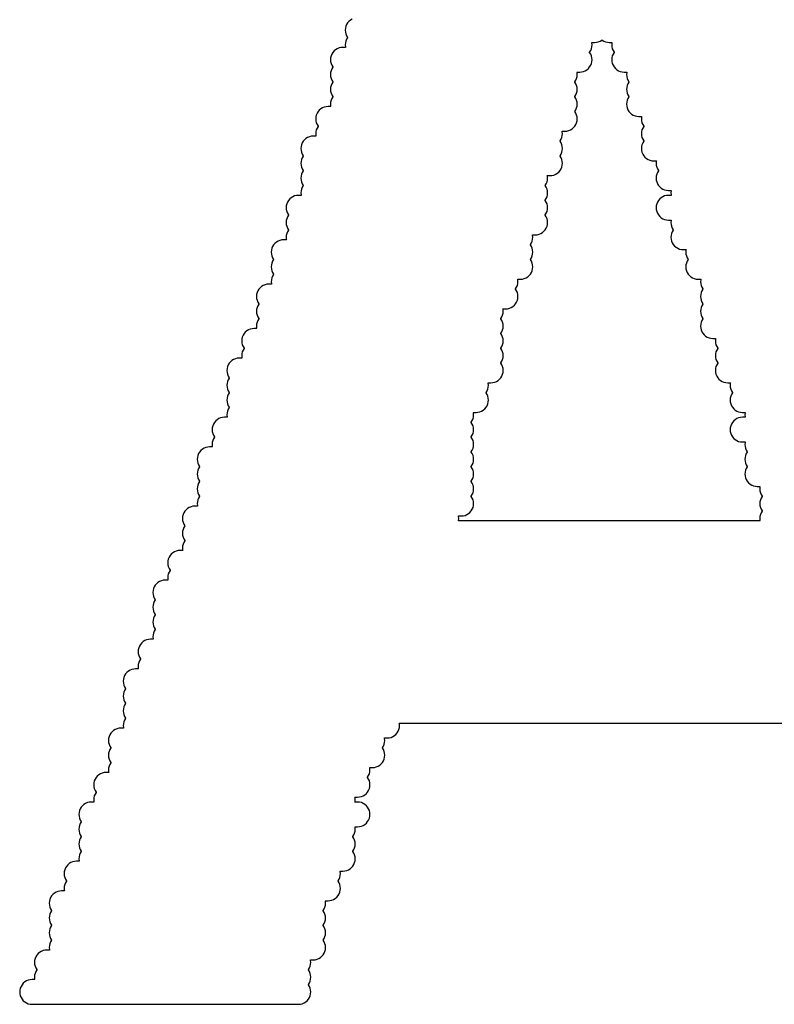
# Model space of a CAD drawing. Extents: x -0.28 to 1.53, y -0.26 to 1.53.
# Tile 25 of 45: x 1.2007 to 1.2313, y 1.4274 to 1.4673. Entities that reach past the tile are written whole.
import ezdxf

# ---------------------------------------------------------------- set-up
doc = ezdxf.new("R2010")
doc.units = 0
doc.header["$MEASUREMENT"] = 0
doc.layers.add('SLK-NS', color=7, linetype='CONTINUOUS')

msp = doc.modelspace()

# ---------------------------------------------------------------- linework, layer by layer
at = {"layer": 'SLK-NS'}
msp.add_lwpolyline([(1.214173, 1.467346), (1.214106, 1.467305), (1.214046, 1.467254), (1.213995, 1.467194), (1.213954, 1.467127), (1.213924, 1.467055), (1.213906, 1.466978), (1.2139, 1.4669), (1.213906, 1.466822), (1.213924, 1.466745), (1.213954, 1.466673), (1.213995, 1.466606), (1.214, 1.4666), (1.213995, 1.466594), (1.213954, 1.466527), (1.213924, 1.466455), (1.213906, 1.466378), (1.2139, 1.4663), (1.213906, 1.466222), (1.213911, 1.4662), (1.2138, 1.4662), (1.213722, 1.466194), (1.213645, 1.466176), (1.213573, 1.466146), (1.213506, 1.466105), (1.213446, 1.466054), (1.213395, 1.465994), (1.213354, 1.465927), (1.213324, 1.465855), (1.213306, 1.465778), (1.2133, 1.4657), (1.213306, 1.465622), (1.213324, 1.465545), (1.213354, 1.465473), (1.213395, 1.465406), (1.2134, 1.4654), (1.213395, 1.465394), (1.213354, 1.465327), (1.213324, 1.465255), (1.213306, 1.465178), (1.2133, 1.4651), (1.213306, 1.465022), (1.213324, 1.464945), (1.213354, 1.464873), (1.213395, 1.464806), (1.2134, 1.4648), (1.213395, 1.464794), (1.213354, 1.464727), (1.213324, 1.464655), (1.213306, 1.464578), (1.2133, 1.4645), (1.213306, 1.464422), (1.213324, 1.464345), (1.213354, 1.464273), (1.213395, 1.464206), (1.2134, 1.4642), (1.213395, 1.464194), (1.213354, 1.464127), (1.213324, 1.464055), (1.213306, 1.463978), (1.2133, 1.4639), (1.213306, 1.463822), (1.213311, 1.4638), (1.2132, 1.4638), (1.213122, 1.463794), (1.213045, 1.463776), (1.212973, 1.463746), (1.212906, 1.463705), (1.212846, 1.463654), (1.212795, 1.463594), (1.212754, 1.463527), (1.212724, 1.463455), (1.212706, 1.463378), (1.2127, 1.4633), (1.212706, 1.463222), (1.212724, 1.463145), (1.212754, 1.463073), (1.212795, 1.463006), (1.2128, 1.463), (1.212795, 1.462994), (1.212754, 1.462927), (1.212724, 1.462855), (1.212706, 1.462778), (1.2127, 1.4627), (1.212706, 1.462622), (1.212711, 1.4626), (1.2126, 1.4626), (1.212522, 1.462594), (1.212445, 1.462576), (1.212373, 1.462546), (1.212306, 1.462505), (1.212246, 1.462454), (1.212195, 1.462394), (1.212154, 1.462327), (1.212124, 1.462255), (1.212106, 1.462178), (1.2121, 1.4621), (1.212106, 1.462022), (1.212124, 1.461945), (1.212154, 1.461873), (1.212195, 1.461806), (1.2122, 1.4618), (1.212195, 1.461794), (1.212154, 1.461727), (1.212124, 1.461655), (1.212106, 1.461578), (1.2121, 1.4615), (1.212106, 1.461422), (1.212124, 1.461345), (1.212154, 1.461273), (1.212195, 1.461206), (1.2122, 1.4612), (1.212195, 1.461194), (1.212154, 1.461127), (1.212124, 1.461055), (1.212106, 1.460978), (1.2121, 1.4609), (1.212106, 1.460822), (1.212124, 1.460745), (1.212154, 1.460673), (1.212195, 1.460606), (1.2122, 1.4606), (1.212195, 1.460594), (1.212154, 1.460527), (1.212124, 1.460455), (1.212106, 1.460378), (1.2121, 1.4603), (1.212106, 1.460222), (1.212111, 1.4602), (1.212, 1.4602), (1.211922, 1.460194), (1.211845, 1.460176), (1.211773, 1.460146), (1.211706, 1.460105), (1.211646, 1.460054), (1.211595, 1.459994), (1.211554, 1.459927), (1.211524, 1.459855), (1.211506, 1.459778), (1.2115, 1.4597), (1.211506, 1.459622), (1.211524, 1.459545), (1.211554, 1.459473), (1.211595, 1.459406), (1.2116, 1.4594), (1.211595, 1.459394), (1.211554, 1.459327), (1.211524, 1.459255), (1.211506, 1.459178), (1.2115, 1.4591), (1.211506, 1.459022), (1.211524, 1.458945), (1.211554, 1.458873), (1.211595, 1.458806), (1.2116, 1.4588), (1.211595, 1.458794), (1.211554, 1.458727), (1.211524, 1.458655), (1.211506, 1.458578), (1.2115, 1.4585), (1.211506, 1.458422), (1.211511, 1.4584), (1.2114, 1.4584), (1.211322, 1.458394), (1.211245, 1.458376), (1.211173, 1.458346), (1.211106, 1.458305), (1.211046, 1.458254), (1.210995, 1.458194), (1.210954, 1.458127), (1.210924, 1.458055), (1.210906, 1.457978), (1.2109, 1.4579), (1.210906, 1.457822), (1.210924, 1.457745), (1.210954, 1.457673), (1.210995, 1.457606), (1.211, 1.4576), (1.210995, 1.457594), (1.210954, 1.457527), (1.210924, 1.457455), (1.210906, 1.457378), (1.2109, 1.4573), (1.210906, 1.457222), (1.210924, 1.457145), (1.210954, 1.457073), (1.210995, 1.457006), (1.211, 1.457), (1.210995, 1.456994), (1.210954, 1.456927), (1.210924, 1.456855), (1.210906, 1.456778), (1.2109, 1.4567), (1.210906, 1.456622), (1.210911, 1.4566), (1.2108, 1.4566), (1.210722, 1.456594), (1.210645, 1.456576), (1.210573, 1.456546), (1.210506, 1.456505), (1.210446, 1.456454), (1.210395, 1.456394), (1.210354, 1.456327), (1.210324, 1.456255), (1.210306, 1.456178), (1.2103, 1.4561), (1.210306, 1.456022), (1.210324, 1.455945), (1.210354, 1.455873), (1.210395, 1.455806), (1.2104, 1.4558), (1.210395, 1.455794), (1.210354, 1.455727), (1.210324, 1.455655), (1.210306, 1.455578), (1.2103, 1.4555), (1.210306, 1.455422), (1.210324, 1.455345), (1.210354, 1.455273), (1.210395, 1.455206), (1.2104, 1.4552), (1.210395, 1.455194), (1.210354, 1.455127), (1.210324, 1.455055), (1.210306, 1.454978), (1.2103, 1.4549), (1.210306, 1.454822), (1.210311, 1.4548), (1.2102, 1.4548), (1.210122, 1.454794), (1.210045, 1.454776), (1.209973, 1.454746), (1.209906, 1.454705), (1.209846, 1.454654), (1.209795, 1.454594), (1.209754, 1.454527), (1.209724, 1.454455), (1.209706, 1.454378), (1.2097, 1.4543), (1.209706, 1.454222), (1.209724, 1.454145), (1.209754, 1.454073), (1.209795, 1.454006), (1.2098, 1.454), (1.209795, 1.453994), (1.209754, 1.453927), (1.209724, 1.453855), (1.209706, 1.453778), (1.2097, 1.4537), (1.209706, 1.453622), (1.209711, 1.4536), (1.2096, 1.4536), (1.209522, 1.453594), (1.209445, 1.453576), (1.209373, 1.453546), (1.209306, 1.453505), (1.209246, 1.453454), (1.209195, 1.453394), (1.209154, 1.453327), (1.209124, 1.453255), (1.209106, 1.453178), (1.2091, 1.4531), (1.209106, 1.453022), (1.209124, 1.452945), (1.209154, 1.452873), (1.209195, 1.452806), (1.2092, 1.4528), (1.209195, 1.452794), (1.209154, 1.452727), (1.209124, 1.452655), (1.209106, 1.452578), (1.2091, 1.4525), (1.209106, 1.452422), (1.209124, 1.452345), (1.209154, 1.452273), (1.209195, 1.452206), (1.2092, 1.4522), (1.209195, 1.452194), (1.209154, 1.452127), (1.209124, 1.452055), (1.209106, 1.451978), (1.2091, 1.4519), (1.209106, 1.451822), (1.209124, 1.451745), (1.209154, 1.451673), (1.209195, 1.451606), (1.2092, 1.4516), (1.209195, 1.451594), (1.209154, 1.451527), (1.209124, 1.451455), (1.209106, 1.451378), (1.2091, 1.4513), (1.209106, 1.451222), (1.209111, 1.4512), (1.209, 1.4512), (1.208922, 1.451194), (1.208845, 1.451176), (1.208773, 1.451146), (1.208706, 1.451105), (1.208646, 1.451054), (1.208595, 1.450994), (1.208554, 1.450927), (1.208524, 1.450855), (1.208506, 1.450778), (1.2085, 1.4507), (1.208506, 1.450622), (1.208524, 1.450545), (1.208554, 1.450473), (1.208595, 1.450406), (1.2086, 1.4504), (1.208595, 1.450394), (1.208554, 1.450327), (1.208524, 1.450255), (1.208506, 1.450178), (1.2085, 1.4501), (1.208506, 1.450022), (1.208511, 1.45), (1.2084, 1.45), (1.208322, 1.449994), (1.208245, 1.449976), (1.208173, 1.449946), (1.208106, 1.449905), (1.208046, 1.449854), (1.207995, 1.449794), (1.207954, 1.449727), (1.207924, 1.449655), (1.207906, 1.449578), (1.2079, 1.4495), (1.207906, 1.449422), (1.207924, 1.449345), (1.207954, 1.449273), (1.207995, 1.449206), (1.208, 1.4492), (1.207995, 1.449194), (1.207954, 1.449127), (1.207924, 1.449055), (1.207906, 1.448978), (1.2079, 1.4489), (1.207906, 1.448822), (1.207924, 1.448745), (1.207954, 1.448673), (1.207995, 1.448606), (1.208, 1.4486), (1.207995, 1.448594), (1.207954, 1.448527), (1.207924, 1.448455), (1.207906, 1.448378), (1.2079, 1.4483), (1.207906, 1.448222), (1.207924, 1.448145), (1.207954, 1.448073), (1.207995, 1.448006), (1.208, 1.448), (1.207995, 1.447994), (1.207954, 1.447927), (1.207924, 1.447855), (1.207906, 1.447778), (1.2079, 1.4477), (1.207906, 1.447622), (1.207911, 1.4476), (1.2078, 1.4476), (1.207722, 1.447594), (1.207645, 1.447576), (1.207573, 1.447546), (1.207506, 1.447505), (1.207446, 1.447454), (1.207395, 1.447394), (1.207354, 1.447327), (1.207324, 1.447255), (1.207306, 1.447178), (1.2073, 1.4471), (1.207306, 1.447022), (1.207324, 1.446945), (1.207354, 1.446873), (1.207395, 1.446806), (1.2074, 1.4468), (1.207395, 1.446794), (1.207354, 1.446727), (1.207324, 1.446655), (1.207306, 1.446578), (1.2073, 1.4465), (1.207306, 1.446422), (1.207324, 1.446345), (1.207354, 1.446273), (1.207395, 1.446206), (1.2074, 1.4462), (1.207395, 1.446194), (1.207354, 1.446127), (1.207324, 1.446055), (1.207306, 1.445978), (1.2073, 1.4459), (1.207306, 1.445822), (1.207311, 1.4458), (1.2072, 1.4458), (1.207122, 1.445794), (1.207045, 1.445776), (1.206973, 1.445746), (1.206906, 1.445705), (1.206846, 1.445654), (1.206795, 1.445594), (1.206754, 1.445527), (1.206724, 1.445455), (1.206706, 1.445378), (1.2067, 1.4453), (1.206706, 1.445222), (1.206724, 1.445145), (1.206754, 1.445073), (1.206795, 1.445006), (1.2068, 1.445), (1.206795, 1.444994), (1.206754, 1.444927), (1.206724, 1.444855), (1.206706, 1.444778), (1.2067, 1.4447), (1.206706, 1.444622), (1.206711, 1.4446), (1.2066, 1.4446), (1.206522, 1.444594), (1.206445, 1.444576), (1.206373, 1.444546), (1.206306, 1.444505), (1.206246, 1.444454), (1.206195, 1.444394), (1.206154, 1.444327), (1.206124, 1.444255), (1.206106, 1.444178), (1.2061, 1.4441), (1.206106, 1.444022), (1.206124, 1.443945), (1.206154, 1.443873), (1.206195, 1.443806), (1.2062, 1.4438), (1.206195, 1.443794), (1.206154, 1.443727), (1.206124, 1.443655), (1.206106, 1.443578), (1.2061, 1.4435), (1.206106, 1.443422), (1.206124, 1.443345), (1.206154, 1.443273), (1.206195, 1.443206), (1.2062, 1.4432), (1.206195, 1.443194), (1.206154, 1.443127), (1.206124, 1.443055), (1.206106, 1.442978), (1.2061, 1.4429), (1.206106, 1.442822), (1.206124, 1.442745), (1.206154, 1.442673), (1.206195, 1.442606), (1.2062, 1.4426), (1.206195, 1.442594), (1.206154, 1.442527), (1.206124, 1.442455), (1.206106, 1.442378), (1.2061, 1.4423), (1.206106, 1.442222), (1.206111, 1.4422), (1.206, 1.4422), (1.205922, 1.442194), (1.205845, 1.442176), (1.205773, 1.442146), (1.205706, 1.442105), (1.205646, 1.442054), (1.205595, 1.441994), (1.205554, 1.441927), (1.205524, 1.441855), (1.205506, 1.441778), (1.2055, 1.4417), (1.205506, 1.441622), (1.205524, 1.441545), (1.205554, 1.441473), (1.205595, 1.441406), (1.2056, 1.4414), (1.205595, 1.441394), (1.205554, 1.441327), (1.205524, 1.441255), (1.205506, 1.441178), (1.2055, 1.4411), (1.205506, 1.441022), (1.205511, 1.441), (1.2054, 1.441), (1.205322, 1.440994), (1.205245, 1.440976), (1.205173, 1.440946), (1.205106, 1.440905), (1.205046, 1.440854), (1.204995, 1.440794), (1.204954, 1.440727), (1.204924, 1.440655), (1.204906, 1.440578), (1.2049, 1.4405), (1.204906, 1.440422), (1.204924, 1.440345), (1.204954, 1.440273), (1.204995, 1.440206), (1.205, 1.4402), (1.204995, 1.440194), (1.204954, 1.440127), (1.204924, 1.440055), (1.204906, 1.439978), (1.2049, 1.4399), (1.204906, 1.439822), (1.204924, 1.439745), (1.204954, 1.439673), (1.204995, 1.439606), (1.205, 1.4396), (1.204995, 1.439594), (1.204954, 1.439527), (1.204924, 1.439455), (1.204906, 1.439378), (1.2049, 1.4393), (1.204906, 1.439222), (1.204924, 1.439145), (1.204954, 1.439073), (1.204995, 1.439006), (1.205, 1.439), (1.204995, 1.438994), (1.204954, 1.438927), (1.204924, 1.438855), (1.204906, 1.438778), (1.2049, 1.4387), (1.204906, 1.438622), (1.204911, 1.4386), (1.2048, 1.4386), (1.204722, 1.438594), (1.204645, 1.438576), (1.204573, 1.438546), (1.204506, 1.438505), (1.204446, 1.438454), (1.204395, 1.438394), (1.204354, 1.438327), (1.204324, 1.438255), (1.204306, 1.438178), (1.2043, 1.4381), (1.204306, 1.438022), (1.204324, 1.437945), (1.204354, 1.437873), (1.204395, 1.437806), (1.2044, 1.4378), (1.204395, 1.437794), (1.204354, 1.437727), (1.204324, 1.437655), (1.204306, 1.437578), (1.2043, 1.4375), (1.204306, 1.437422), (1.204324, 1.437345), (1.204354, 1.437273), (1.204395, 1.437206), (1.2044, 1.4372), (1.204395, 1.437194), (1.204354, 1.437127), (1.204324, 1.437055), (1.204306, 1.436978), (1.2043, 1.4369), (1.204306, 1.436822), (1.204311, 1.4368), (1.2042, 1.4368), (1.204122, 1.436794), (1.204045, 1.436776), (1.203973, 1.436746), (1.203906, 1.436705), (1.203846, 1.436654), (1.203795, 1.436594), (1.203754, 1.436527), (1.203724, 1.436455), (1.203706, 1.436378), (1.2037, 1.4363), (1.203706, 1.436222), (1.203724, 1.436145), (1.203754, 1.436073), (1.203795, 1.436006), (1.2038, 1.436), (1.203795, 1.435994), (1.203754, 1.435927), (1.203724, 1.435855), (1.203706, 1.435778), (1.2037, 1.4357), (1.203706, 1.435622), (1.203711, 1.4356), (1.2036, 1.4356), (1.203522, 1.435594), (1.203445, 1.435576), (1.203373, 1.435546), (1.203306, 1.435505), (1.203246, 1.435454), (1.203195, 1.435394), (1.203154, 1.435327), (1.203124, 1.435255), (1.203106, 1.435178), (1.2031, 1.4351), (1.203106, 1.435022), (1.203124, 1.434945), (1.203154, 1.434873), (1.203195, 1.434806), (1.2032, 1.4348), (1.203195, 1.434794), (1.203154, 1.434727), (1.203124, 1.434655), (1.203106, 1.434578), (1.2031, 1.4345), (1.203106, 1.434422), (1.203124, 1.434345), (1.203154, 1.434273), (1.203195, 1.434206), (1.2032, 1.4342), (1.203195, 1.434194), (1.203154, 1.434127), (1.203124, 1.434055), (1.203106, 1.433978), (1.2031, 1.4339), (1.203106, 1.433822), (1.203124, 1.433745), (1.203154, 1.433673), (1.203195, 1.433606), (1.2032, 1.4336), (1.203195, 1.433594), (1.203154, 1.433527), (1.203124, 1.433455), (1.203106, 1.433378), (1.2031, 1.4333), (1.203106, 1.433222), (1.203111, 1.4332), (1.203, 1.4332), (1.202922, 1.433194), (1.202845, 1.433176), (1.202773, 1.433146), (1.202706, 1.433105), (1.202646, 1.433054), (1.202595, 1.432994), (1.202554, 1.432927), (1.202524, 1.432855), (1.202506, 1.432778), (1.2025, 1.4327), (1.202506, 1.432622), (1.202524, 1.432545), (1.202554, 1.432473), (1.202595, 1.432406), (1.2026, 1.4324), (1.202595, 1.432394), (1.202554, 1.432327), (1.202524, 1.432255), (1.202506, 1.432178), (1.2025, 1.4321), (1.202506, 1.432022), (1.202511, 1.432), (1.2024, 1.432), (1.202322, 1.431994), (1.202245, 1.431976), (1.202173, 1.431946), (1.202106, 1.431905), (1.202046, 1.431854), (1.201995, 1.431794), (1.201954, 1.431727), (1.201924, 1.431655), (1.201906, 1.431578), (1.2019, 1.4315), (1.201906, 1.431422), (1.201924, 1.431345), (1.201954, 1.431273), (1.201995, 1.431206), (1.202, 1.4312), (1.201995, 1.431194), (1.201954, 1.431127), (1.201924, 1.431055), (1.201906, 1.430978), (1.2019, 1.4309), (1.201906, 1.430822), (1.201924, 1.430745), (1.201954, 1.430673), (1.201995, 1.430606), (1.202, 1.4306), (1.201995, 1.430594), (1.201954, 1.430527), (1.201924, 1.430455), (1.201906, 1.430378), (1.2019, 1.4303), (1.201906, 1.430222), (1.201924, 1.430145), (1.201954, 1.430073), (1.201995, 1.430006), (1.202, 1.43), (1.201995, 1.429994), (1.201954, 1.429927), (1.201924, 1.429855), (1.201906, 1.429778), (1.2019, 1.4297), (1.201906, 1.429622), (1.201911, 1.4296), (1.2018, 1.4296), (1.201722, 1.429594), (1.201645, 1.429576), (1.201573, 1.429546), (1.201506, 1.429505), (1.201446, 1.429454), (1.201395, 1.429394), (1.201354, 1.429327), (1.201324, 1.429255), (1.201306, 1.429178), (1.2013, 1.4291), (1.201306, 1.429022), (1.201324, 1.428945), (1.201354, 1.428873), (1.201395, 1.428806), (1.2014, 1.4288), (1.201395, 1.428794), (1.201354, 1.428727), (1.201324, 1.428655), (1.201306, 1.428578), (1.2013, 1.4285), (1.201306, 1.428422), (1.201311, 1.4284), (1.2012, 1.4284), (1.201122, 1.428394), (1.201045, 1.428376), (1.200973, 1.428346), (1.200906, 1.428305), (1.200846, 1.428254), (1.200795, 1.428194), (1.200754, 1.428127), (1.200724, 1.428055), (1.200706, 1.427978), (1.2007, 1.4279), (1.200706, 1.427822), (1.200724, 1.427745), (1.200754, 1.427673), (1.200795, 1.427606), (1.200846, 1.427546), (1.200906, 1.427495), (1.200973, 1.427454), (1.201045, 1.427424), (1.201122, 1.427406), (1.2012, 1.4274), (1.212, 1.4274), (1.212078, 1.427406), (1.212155, 1.427424), (1.212227, 1.427454), (1.212294, 1.427495), (1.212354, 1.427546), (1.212405, 1.427606), (1.212446, 1.427673), (1.212476, 1.427745), (1.212494, 1.427822), (1.2125, 1.4279), (1.212494, 1.427978), (1.212476, 1.428055), (1.212446, 1.428127), (1.212405, 1.428194), (1.2124, 1.4282), (1.212405, 1.428206), (1.212446, 1.428273), (1.212476, 1.428345), (1.212494, 1.428422), (1.2125, 1.4285), (1.212494, 1.428578), (1.212476, 1.428655), (1.212446, 1.428727), (1.212405, 1.428794), (1.2124, 1.4288), (1.212405, 1.428806), (1.212446, 1.428873), (1.212476, 1.428945), (1.212494, 1.429022), (1.2125, 1.4291), (1.212494, 1.429178), (1.212489, 1.4292), (1.2126, 1.4292), (1.212678, 1.429206), (1.212755, 1.429224), (1.212827, 1.429254), (1.212894, 1.429295), (1.212954, 1.429346), (1.213005, 1.429406), (1.213046, 1.429473), (1.213076, 1.429545), (1.213094, 1.429622), (1.2131, 1.4297), (1.213094, 1.429778), (1.213076, 1.429855), (1.213046, 1.429927), (1.213005, 1.429994), (1.213, 1.43), (1.213005, 1.430006), (1.213046, 1.430073), (1.213076, 1.430145), (1.213094, 1.430222), (1.2131, 1.4303), (1.213094, 1.430378), (1.213076, 1.430455), (1.213046, 1.430527), (1.213005, 1.430594), (1.213, 1.4306), (1.213005, 1.430606), (1.213046, 1.430673), (1.213076, 1.430745), (1.213094, 1.430822), (1.2131, 1.4309), (1.213094, 1.430978), (1.213076, 1.431055), (1.213046, 1.431127), (1.213005, 1.431194), (1.213, 1.4312), (1.213005, 1.431206), (1.213046, 1.431273), (1.213076, 1.431345), (1.213094, 1.431422), (1.2131, 1.4315), (1.213094, 1.431578), (1.213089, 1.4316), (1.2132, 1.4316), (1.213278, 1.431606), (1.213355, 1.431624), (1.213427, 1.431654), (1.213494, 1.431695), (1.213554, 1.431746), (1.213605, 1.431806), (1.213646, 1.431873), (1.213676, 1.431945), (1.213694, 1.432022), (1.2137, 1.4321), (1.213694, 1.432178), (1.213676, 1.432255), (1.213646, 1.432327), (1.213605, 1.432394), (1.2136, 1.4324), (1.213605, 1.432406), (1.213646, 1.432473), (1.213676, 1.432545), (1.213694, 1.432622), (1.2137, 1.4327), (1.213694, 1.432778), (1.213689, 1.4328), (1.2138, 1.4328), (1.213878, 1.432806), (1.213955, 1.432824), (1.214027, 1.432854), (1.214094, 1.432895), (1.214154, 1.432946), (1.214205, 1.433006), (1.214246, 1.433073), (1.214276, 1.433145), (1.214294, 1.433222), (1.2143, 1.4333), (1.214294, 1.433378), (1.214276, 1.433455), (1.214246, 1.433527), (1.214205, 1.433594), (1.2142, 1.4336), (1.214205, 1.433606), (1.214246, 1.433673), (1.214276, 1.433745), (1.214294, 1.433822), (1.2143, 1.4339), (1.214294, 1.433978), (1.214276, 1.434055), (1.214246, 1.434127), (1.214205, 1.434194), (1.2142, 1.4342), (1.214205, 1.434206), (1.214246, 1.434273), (1.214276, 1.434345), (1.214294, 1.434422), (1.2143, 1.4345), (1.214294, 1.434578), (1.214289, 1.4346), (1.2144, 1.4346), (1.214478, 1.434606), (1.214555, 1.434624), (1.214627, 1.434654), (1.214694, 1.434695), (1.214754, 1.434746), (1.214805, 1.434806), (1.214846, 1.434873), (1.214876, 1.434945), (1.214894, 1.435022), (1.2149, 1.4351), (1.214894, 1.435178), (1.214876, 1.435255), (1.214846, 1.435327), (1.214805, 1.435394), (1.214754, 1.435454), (1.214694, 1.435505), (1.214627, 1.435546), (1.214555, 1.435576), (1.214478, 1.435594), (1.2144, 1.4356), (1.214289, 1.4356), (1.214294, 1.435622), (1.2143, 1.4357), (1.214294, 1.435778), (1.214289, 1.4358), (1.2144, 1.4358), (1.214478, 1.435806), (1.214555, 1.435824), (1.214627, 1.435854), (1.214694, 1.435895), (1.214754, 1.435946), (1.214805, 1.436006), (1.214846, 1.436073), (1.214876, 1.436145), (1.214894, 1.436222), (1.2149, 1.4363), (1.214894, 1.436378), (1.214876, 1.436455), (1.214846, 1.436527), (1.214805, 1.436594), (1.2148, 1.4366), (1.214805, 1.436606), (1.214846, 1.436673), (1.214876, 1.436745), (1.214894, 1.436822), (1.2149, 1.4369), (1.214894, 1.436978), (1.214889, 1.437), (1.215, 1.437), (1.215078, 1.437006), (1.215155, 1.437024), (1.215227, 1.437054), (1.215294, 1.437095), (1.215354, 1.437146), (1.215405, 1.437206), (1.215446, 1.437273), (1.215476, 1.437345), (1.215494, 1.437422), (1.2155, 1.4375), (1.215494, 1.437578), (1.215476, 1.437655), (1.215446, 1.437727), (1.215405, 1.437794), (1.2154, 1.4378), (1.215405, 1.437806), (1.215446, 1.437873), (1.215476, 1.437945), (1.215494, 1.438022), (1.2155, 1.4381), (1.215494, 1.438178), (1.215489, 1.4382), (1.2156, 1.4382), (1.215678, 1.438206), (1.215755, 1.438224), (1.215827, 1.438254), (1.215894, 1.438295), (1.215954, 1.438346), (1.216005, 1.438406), (1.216046, 1.438473), (1.216076, 1.438545), (1.216094, 1.438622), (1.2161, 1.4387), (1.216094, 1.438778), (1.216089, 1.4388), (1.234311, 1.4388)], dxfattribs=at)
msp.add_lwpolyline([(1.218489, 1.447), (1.218494, 1.447022), (1.2185, 1.4471), (1.218494, 1.447178), (1.218489, 1.4472), (1.2186, 1.4472), (1.218678, 1.447206), (1.218755, 1.447224), (1.218827, 1.447254), (1.218894, 1.447295), (1.218954, 1.447346), (1.219005, 1.447406), (1.219046, 1.447473), (1.219076, 1.447545), (1.219094, 1.447622), (1.2191, 1.4477), (1.219094, 1.447778), (1.219076, 1.447855), (1.219046, 1.447927), (1.219005, 1.447994), (1.219, 1.448), (1.219005, 1.448006), (1.219046, 1.448073), (1.219076, 1.448145), (1.219094, 1.448222), (1.2191, 1.4483), (1.219094, 1.448378), (1.219076, 1.448455), (1.219046, 1.448527), (1.219005, 1.448594), (1.219, 1.4486), (1.219005, 1.448606), (1.219046, 1.448673), (1.219076, 1.448745), (1.219094, 1.448822), (1.2191, 1.4489), (1.219094, 1.448978), (1.219076, 1.449055), (1.219046, 1.449127), (1.219005, 1.449194), (1.219, 1.4492), (1.219005, 1.449206), (1.219046, 1.449273), (1.219076, 1.449345), (1.219094, 1.449422), (1.2191, 1.4495), (1.219094, 1.449578), (1.219076, 1.449655), (1.219046, 1.449727), (1.219005, 1.449794), (1.219, 1.4498), (1.219005, 1.449806), (1.219046, 1.449873), (1.219076, 1.449945), (1.219094, 1.450022), (1.2191, 1.4501), (1.219094, 1.450178), (1.219076, 1.450255), (1.219046, 1.450327), (1.219005, 1.450394), (1.219, 1.4504), (1.219005, 1.450406), (1.219046, 1.450473), (1.219076, 1.450545), (1.219094, 1.450622), (1.2191, 1.4507), (1.219094, 1.450778), (1.219076, 1.450855), (1.219046, 1.450927), (1.219005, 1.450994), (1.219, 1.451), (1.219005, 1.451006), (1.219046, 1.451073), (1.219076, 1.451145), (1.219094, 1.451222), (1.2191, 1.4513), (1.219094, 1.451378), (1.219089, 1.4514), (1.2192, 1.4514), (1.219278, 1.451406), (1.219355, 1.451424), (1.219427, 1.451454), (1.219494, 1.451495), (1.219554, 1.451546), (1.219605, 1.451606), (1.219646, 1.451673), (1.219676, 1.451745), (1.219694, 1.451822), (1.2197, 1.4519), (1.219694, 1.451978), (1.219676, 1.452055), (1.219646, 1.452127), (1.219605, 1.452194), (1.2196, 1.4522), (1.219605, 1.452206), (1.219646, 1.452273), (1.219676, 1.452345), (1.219694, 1.452422), (1.2197, 1.4525), (1.219694, 1.452578), (1.219689, 1.4526), (1.2198, 1.4526), (1.219878, 1.452606), (1.219955, 1.452624), (1.220027, 1.452654), (1.220094, 1.452695), (1.220154, 1.452746), (1.220205, 1.452806), (1.220246, 1.452873), (1.220276, 1.452945), (1.220294, 1.453022), (1.2203, 1.4531), (1.220294, 1.453178), (1.220276, 1.453255), (1.220246, 1.453327), (1.220205, 1.453394), (1.2202, 1.4534), (1.220205, 1.453406), (1.220246, 1.453473), (1.220276, 1.453545), (1.220294, 1.453622), (1.2203, 1.4537), (1.220294, 1.453778), (1.220276, 1.453855), (1.220246, 1.453927), (1.220205, 1.453994), (1.2202, 1.454), (1.220205, 1.454006), (1.220246, 1.454073), (1.220276, 1.454145), (1.220294, 1.454222), (1.2203, 1.4543), (1.220294, 1.454378), (1.220276, 1.454455), (1.220246, 1.454527), (1.220205, 1.454594), (1.2202, 1.4546), (1.220205, 1.454606), (1.220246, 1.454673), (1.220276, 1.454745), (1.220294, 1.454822), (1.2203, 1.4549), (1.220294, 1.454978), (1.220276, 1.455055), (1.220246, 1.455127), (1.220205, 1.455194), (1.2202, 1.4552), (1.220205, 1.455206), (1.220246, 1.455273), (1.220276, 1.455345), (1.220294, 1.455422), (1.2203, 1.4555), (1.220294, 1.455578), (1.220289, 1.4556), (1.2204, 1.4556), (1.220478, 1.455606), (1.220555, 1.455624), (1.220627, 1.455654), (1.220694, 1.455695), (1.220754, 1.455746), (1.220805, 1.455806), (1.220846, 1.455873), (1.220876, 1.455945), (1.220894, 1.456022), (1.2209, 1.4561), (1.220894, 1.456178), (1.220876, 1.456255), (1.220846, 1.456327), (1.220805, 1.456394), (1.2208, 1.4564), (1.220805, 1.456406), (1.220846, 1.456473), (1.220876, 1.456545), (1.220894, 1.456622), (1.2209, 1.4567), (1.220894, 1.456778), (1.220889, 1.4568), (1.221, 1.4568), (1.221078, 1.456806), (1.221155, 1.456824), (1.221227, 1.456854), (1.221294, 1.456895), (1.221354, 1.456946), (1.221405, 1.457006), (1.221446, 1.457073), (1.221476, 1.457145), (1.221494, 1.457222), (1.2215, 1.4573), (1.221494, 1.457378), (1.221476, 1.457455), (1.221446, 1.457527), (1.221405, 1.457594), (1.2214, 1.4576), (1.221405, 1.457606), (1.221446, 1.457673), (1.221476, 1.457745), (1.221494, 1.457822), (1.2215, 1.4579), (1.221494, 1.457978), (1.221476, 1.458055), (1.221446, 1.458127), (1.221405, 1.458194), (1.2214, 1.4582), (1.221405, 1.458206), (1.221446, 1.458273), (1.221476, 1.458345), (1.221494, 1.458422), (1.2215, 1.4585), (1.221494, 1.458578), (1.221489, 1.4586), (1.2216, 1.4586), (1.221678, 1.458606), (1.221755, 1.458624), (1.221827, 1.458654), (1.221894, 1.458695), (1.221954, 1.458746), (1.222005, 1.458806), (1.222046, 1.458873), (1.222076, 1.458945), (1.222094, 1.459022), (1.2221, 1.4591), (1.222094, 1.459178), (1.222076, 1.459255), (1.222046, 1.459327), (1.222005, 1.459394), (1.222, 1.4594), (1.222005, 1.459406), (1.222046, 1.459473), (1.222076, 1.459545), (1.222094, 1.459622), (1.2221, 1.4597), (1.222094, 1.459778), (1.222076, 1.459855), (1.222046, 1.459927), (1.222005, 1.459994), (1.222, 1.46), (1.222005, 1.460006), (1.222046, 1.460073), (1.222076, 1.460145), (1.222094, 1.460222), (1.2221, 1.4603), (1.222094, 1.460378), (1.222076, 1.460455), (1.222046, 1.460527), (1.222005, 1.460594), (1.222, 1.4606), (1.222005, 1.460606), (1.222046, 1.460673), (1.222076, 1.460745), (1.222094, 1.460822), (1.2221, 1.4609), (1.222094, 1.460978), (1.222089, 1.461), (1.2222, 1.461), (1.222278, 1.461006), (1.222355, 1.461024), (1.222427, 1.461054), (1.222494, 1.461095), (1.222554, 1.461146), (1.222605, 1.461206), (1.222646, 1.461273), (1.222676, 1.461345), (1.222694, 1.461422), (1.2227, 1.4615), (1.222694, 1.461578), (1.222676, 1.461655), (1.222646, 1.461727), (1.222605, 1.461794), (1.2226, 1.4618), (1.222605, 1.461806), (1.222646, 1.461873), (1.222676, 1.461945), (1.222694, 1.462022), (1.2227, 1.4621), (1.222694, 1.462178), (1.222676, 1.462255), (1.222646, 1.462327), (1.222605, 1.462394), (1.2226, 1.4624), (1.222605, 1.462406), (1.222646, 1.462473), (1.222676, 1.462545), (1.222694, 1.462622), (1.2227, 1.4627), (1.222694, 1.462778), (1.222689, 1.4628), (1.2228, 1.4628), (1.222878, 1.462806), (1.222955, 1.462824), (1.223027, 1.462854), (1.223094, 1.462895), (1.223154, 1.462946), (1.223205, 1.463006), (1.223246, 1.463073), (1.223276, 1.463145), (1.223294, 1.463222), (1.2233, 1.4633), (1.223294, 1.463378), (1.223276, 1.463455), (1.223246, 1.463527), (1.223205, 1.463594), (1.2232, 1.4636), (1.223205, 1.463606), (1.223246, 1.463673), (1.223276, 1.463745), (1.223294, 1.463822), (1.2233, 1.4639), (1.223294, 1.463978), (1.223276, 1.464055), (1.223246, 1.464127), (1.223205, 1.464194), (1.2232, 1.4642), (1.223205, 1.464206), (1.223246, 1.464273), (1.223276, 1.464345), (1.223294, 1.464422), (1.2233, 1.4645), (1.223294, 1.464578), (1.223276, 1.464655), (1.223246, 1.464727), (1.223205, 1.464794), (1.2232, 1.4648), (1.223205, 1.464806), (1.223246, 1.464873), (1.223276, 1.464945), (1.223294, 1.465022), (1.2233, 1.4651), (1.223294, 1.465178), (1.223289, 1.4652), (1.2234, 1.4652), (1.223478, 1.465206), (1.223555, 1.465224), (1.223627, 1.465254), (1.223694, 1.465295), (1.223754, 1.465346), (1.223805, 1.465406), (1.223846, 1.465473), (1.223876, 1.465545), (1.223894, 1.465622), (1.2239, 1.4657), (1.223894, 1.465778), (1.223876, 1.465855), (1.223846, 1.465927), (1.223805, 1.465994), (1.2238, 1.466), (1.223805, 1.466006), (1.223846, 1.466073), (1.223876, 1.466145), (1.223894, 1.466222), (1.2239, 1.4663), (1.223894, 1.466378), (1.223889, 1.4664), (1.224, 1.4664), (1.224078, 1.466406), (1.224155, 1.466424), (1.224227, 1.466454), (1.224294, 1.466495), (1.2243, 1.4665), (1.224306, 1.466495), (1.224373, 1.466454), (1.224445, 1.466424), (1.224522, 1.466406), (1.2246, 1.4664), (1.224711, 1.4664), (1.224706, 1.466378), (1.2247, 1.4663), (1.224706, 1.466222), (1.224724, 1.466145), (1.224754, 1.466073), (1.224795, 1.466006), (1.2248, 1.466), (1.224795, 1.465994), (1.224754, 1.465927), (1.224724, 1.465855), (1.224706, 1.465778), (1.2247, 1.4657), (1.224706, 1.465622), (1.224724, 1.465545), (1.224754, 1.465473), (1.224795, 1.465406), (1.224846, 1.465346), (1.224906, 1.465295), (1.224973, 1.465254), (1.225045, 1.465224), (1.225122, 1.465206), (1.2252, 1.4652), (1.225311, 1.4652), (1.225306, 1.465178), (1.2253, 1.4651), (1.225306, 1.465022), (1.225324, 1.464945), (1.225354, 1.464873), (1.225395, 1.464806), (1.2254, 1.4648), (1.225395, 1.464794), (1.225354, 1.464727), (1.225324, 1.464655), (1.225306, 1.464578), (1.2253, 1.4645), (1.225306, 1.464422), (1.225324, 1.464345), (1.225354, 1.464273), (1.225395, 1.464206), (1.2254, 1.4642), (1.225395, 1.464194), (1.225354, 1.464127), (1.225324, 1.464055), (1.225306, 1.463978), (1.2253, 1.4639), (1.225306, 1.463822), (1.225324, 1.463745), (1.225354, 1.463673), (1.225395, 1.463606), (1.225446, 1.463546), (1.225506, 1.463495), (1.225573, 1.463454), (1.225645, 1.463424), (1.225722, 1.463406), (1.2258, 1.4634), (1.225911, 1.4634), (1.225906, 1.463378), (1.2259, 1.4633), (1.225906, 1.463222), (1.225924, 1.463145), (1.225954, 1.463073), (1.225995, 1.463006), (1.226, 1.463), (1.225995, 1.462994), (1.225954, 1.462927), (1.225924, 1.462855), (1.225906, 1.462778), (1.2259, 1.4627), (1.225906, 1.462622), (1.225924, 1.462545), (1.225954, 1.462473), (1.225995, 1.462406), (1.226, 1.4624), (1.225995, 1.462394), (1.225954, 1.462327), (1.225924, 1.462255), (1.225906, 1.462178), (1.2259, 1.4621), (1.225906, 1.462022), (1.225924, 1.461945), (1.225954, 1.461873), (1.225995, 1.461806), (1.226046, 1.461746), (1.226106, 1.461695), (1.226173, 1.461654), (1.226245, 1.461624), (1.226322, 1.461606), (1.2264, 1.4616), (1.226511, 1.4616), (1.226506, 1.461578), (1.2265, 1.4615), (1.226506, 1.461422), (1.226524, 1.461345), (1.226554, 1.461273), (1.226595, 1.461206), (1.2266, 1.4612), (1.226595, 1.461194), (1.226554, 1.461127), (1.226524, 1.461055), (1.226506, 1.460978), (1.2265, 1.4609), (1.226506, 1.460822), (1.226524, 1.460745), (1.226554, 1.460673), (1.226595, 1.460606), (1.226646, 1.460546), (1.226706, 1.460495), (1.226773, 1.460454), (1.226845, 1.460424), (1.226922, 1.460406), (1.227, 1.4604), (1.227111, 1.4604), (1.227106, 1.460378), (1.2271, 1.4603), (1.227106, 1.460222), (1.227111, 1.4602), (1.227, 1.4602), (1.226922, 1.460194), (1.226845, 1.460176), (1.226773, 1.460146), (1.226706, 1.460105), (1.226646, 1.460054), (1.226595, 1.459994), (1.226554, 1.459927), (1.226524, 1.459855), (1.226506, 1.459778), (1.2265, 1.4597), (1.226506, 1.459622), (1.226524, 1.459545), (1.226554, 1.459473), (1.226595, 1.459406), (1.226646, 1.459346), (1.226706, 1.459295), (1.226773, 1.459254), (1.226845, 1.459224), (1.226922, 1.459206), (1.227, 1.4592), (1.227111, 1.4592), (1.227106, 1.459178), (1.2271, 1.4591), (1.227106, 1.459022), (1.227124, 1.458945), (1.227154, 1.458873), (1.227195, 1.458806), (1.2272, 1.4588), (1.227195, 1.458794), (1.227154, 1.458727), (1.227124, 1.458655), (1.227106, 1.458578), (1.2271, 1.4585), (1.227106, 1.458422), (1.227124, 1.458345), (1.227154, 1.458273), (1.227195, 1.458206), (1.227246, 1.458146), (1.227306, 1.458095), (1.227373, 1.458054), (1.227445, 1.458024), (1.227522, 1.458006), (1.2276, 1.458), (1.227711, 1.458), (1.227706, 1.457978), (1.2277, 1.4579), (1.227706, 1.457822), (1.227724, 1.457745), (1.227754, 1.457673), (1.227795, 1.457606), (1.2278, 1.4576), (1.227795, 1.457594), (1.227754, 1.457527), (1.227724, 1.457455), (1.227706, 1.457378), (1.2277, 1.4573), (1.227706, 1.457222), (1.227724, 1.457145), (1.227754, 1.457073), (1.227795, 1.457006), (1.227846, 1.456946), (1.227906, 1.456895), (1.227973, 1.456854), (1.228045, 1.456824), (1.228122, 1.456806), (1.2282, 1.4568), (1.228311, 1.4568), (1.228306, 1.456778), (1.2283, 1.4567), (1.228306, 1.456622), (1.228324, 1.456545), (1.228354, 1.456473), (1.228395, 1.456406), (1.2284, 1.4564), (1.228395, 1.456394), (1.228354, 1.456327), (1.228324, 1.456255), (1.228306, 1.456178), (1.2283, 1.4561), (1.228306, 1.456022), (1.228324, 1.455945), (1.228354, 1.455873), (1.228395, 1.455806), (1.2284, 1.4558), (1.228395, 1.455794), (1.228354, 1.455727), (1.228324, 1.455655), (1.228306, 1.455578), (1.2283, 1.4555), (1.228306, 1.455422), (1.228324, 1.455345), (1.228354, 1.455273), (1.228395, 1.455206), (1.2284, 1.4552), (1.228395, 1.455194), (1.228354, 1.455127), (1.228324, 1.455055), (1.228306, 1.454978), (1.2283, 1.4549), (1.228306, 1.454822), (1.228324, 1.454745), (1.228354, 1.454673), (1.228395, 1.454606), (1.228446, 1.454546), (1.228506, 1.454495), (1.228573, 1.454454), (1.228645, 1.454424), (1.228722, 1.454406), (1.2288, 1.4544), (1.228911, 1.4544), (1.228906, 1.454378), (1.2289, 1.4543), (1.228906, 1.454222), (1.228924, 1.454145), (1.228954, 1.454073), (1.228995, 1.454006), (1.229, 1.454), (1.228995, 1.453994), (1.228954, 1.453927), (1.228924, 1.453855), (1.228906, 1.453778), (1.2289, 1.4537), (1.228906, 1.453622), (1.228924, 1.453545), (1.228954, 1.453473), (1.228995, 1.453406), (1.229, 1.4534), (1.228995, 1.453394), (1.228954, 1.453327), (1.228924, 1.453255), (1.228906, 1.453178), (1.2289, 1.4531), (1.228906, 1.453022), (1.228924, 1.452945), (1.228954, 1.452873), (1.228995, 1.452806), (1.229046, 1.452746), (1.229106, 1.452695), (1.229173, 1.452654), (1.229245, 1.452624), (1.229322, 1.452606), (1.2294, 1.4526), (1.229511, 1.4526), (1.229506, 1.452578), (1.2295, 1.4525), (1.229506, 1.452422), (1.229524, 1.452345), (1.229554, 1.452273), (1.229595, 1.452206), (1.2296, 1.4522), (1.229595, 1.452194), (1.229554, 1.452127), (1.229524, 1.452055), (1.229506, 1.451978), (1.2295, 1.4519), (1.229506, 1.451822), (1.229524, 1.451745), (1.229554, 1.451673), (1.229595, 1.451606), (1.229646, 1.451546), (1.229706, 1.451495), (1.229773, 1.451454), (1.229845, 1.451424), (1.229922, 1.451406), (1.23, 1.4514), (1.230111, 1.4514), (1.230106, 1.451378), (1.2301, 1.4513), (1.230106, 1.451222), (1.230111, 1.4512), (1.23, 1.4512), (1.229922, 1.451194), (1.229845, 1.451176), (1.229773, 1.451146), (1.229706, 1.451105), (1.229646, 1.451054), (1.229595, 1.450994), (1.229554, 1.450927), (1.229524, 1.450855), (1.229506, 1.450778), (1.2295, 1.4507), (1.229506, 1.450622), (1.229524, 1.450545), (1.229554, 1.450473), (1.229595, 1.450406), (1.229646, 1.450346), (1.229706, 1.450295), (1.229773, 1.450254), (1.229845, 1.450224), (1.229922, 1.450206), (1.23, 1.4502), (1.230111, 1.4502), (1.230106, 1.450178), (1.2301, 1.4501), (1.230106, 1.450022), (1.230124, 1.449945), (1.230154, 1.449873), (1.230195, 1.449806), (1.2302, 1.4498), (1.230195, 1.449794), (1.230154, 1.449727), (1.230124, 1.449655), (1.230106, 1.449578), (1.2301, 1.4495), (1.230106, 1.449422), (1.230124, 1.449345), (1.230154, 1.449273), (1.230195, 1.449206), (1.2302, 1.4492), (1.230195, 1.449194), (1.230154, 1.449127), (1.230124, 1.449055), (1.230106, 1.448978), (1.2301, 1.4489), (1.230106, 1.448822), (1.230124, 1.448745), (1.230154, 1.448673), (1.230195, 1.448606), (1.230246, 1.448546), (1.230306, 1.448495), (1.230373, 1.448454), (1.230445, 1.448424), (1.230522, 1.448406), (1.2306, 1.4484), (1.230711, 1.4484), (1.230706, 1.448378), (1.2307, 1.4483), (1.230706, 1.448222), (1.230724, 1.448145), (1.230754, 1.448073), (1.230795, 1.448006), (1.2308, 1.448), (1.230795, 1.447994), (1.230754, 1.447927), (1.230724, 1.447855), (1.230706, 1.447778), (1.2307, 1.4477), (1.230706, 1.447622), (1.230724, 1.447545), (1.230754, 1.447473), (1.230795, 1.447406), (1.2308, 1.4474), (1.230795, 1.447394), (1.230754, 1.447327), (1.230724, 1.447255), (1.230706, 1.447178), (1.2307, 1.4471), (1.230706, 1.447022), (1.230711, 1.447)], close=True, dxfattribs=at)

doc.saveas('drawing.dxf')
